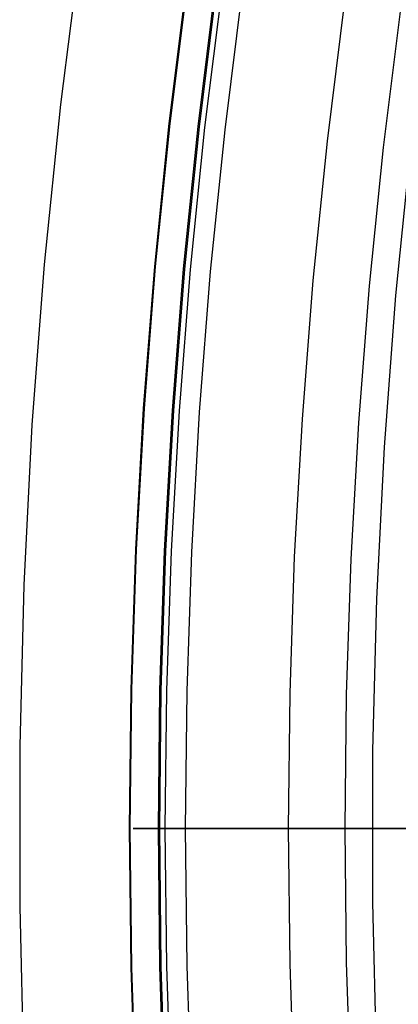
# Model space of a CAD drawing. Header units: millimetres. Extents: x -14 to 488, y -50 to 50.
# Tile 230 of 256: x 419.38 to 421.44, y -0.95 to 4.39. Entities that reach past the tile are written whole.
import ezdxf

# ---------------------------------------------------------------- set-up
doc = ezdxf.new("R2010")
doc.units = ezdxf.units.MM
doc.header["$MEASUREMENT"] = 0
doc.layers.add('Default', color=7, linetype='Continuous')

msp = doc.modelspace()

# ---------------------------------------------------------------- linework, layer by layer
at = {"layer": 'Default'}
for points in [[(421.426, 11.7135), (421.1347, 10.872), (420.8652, 10.0232), (420.6177, 9.1676), (420.3924, 8.306), (420.1893, 7.4389), (420.0086, 6.5668), (419.8505, 5.6903), (419.7149, 4.8101), (419.6022, 3.9267), (419.514, 3.0592), (419.4478, 2.1897), (419.4035, 1.3188), (419.3812, 0.4471), (419.3809, -0.4249), (419.4026, -1.2966)], [(421.426, 11.7135), (421.1347, 10.872), (420.8652, 10.0232), (420.6177, 9.1676), (420.3924, 8.306), (420.1893, 7.4389), (420.0086, 6.5668), (419.8505, 5.6903), (419.7149, 4.8101), (419.6022, 3.9267), (419.514, 3.0592), (419.4478, 2.1897), (419.4035, 1.3188), (419.3812, 0.4471), (419.3809, -0.4249), (419.4026, -1.2966)], [(419.9772, 0), (419.9855, 0.753), (420.0109, 1.5124), (420.0537, 2.2777), (420.1144, 3.0484), (420.1933, 3.8238), (420.2909, 4.6035), (420.4076, 5.3869), (420.5435, 6.1732), (420.6992, 6.9618), (420.8747, 7.7522), (421.0705, 8.5434), (421.2867, 9.3349), (421.5235, 10.1258), (421.7811, 10.9155), (422.0596, 11.7031)], [(419.9813, 0), (419.9897, 0.7529), (420.015, 1.5122), (420.0579, 2.2774), (420.1185, 3.048), (420.1975, 3.8234), (420.2951, 4.603), (420.4117, 5.3862), (420.5476, 6.1724), (420.7032, 6.961), (420.8788, 7.7512), (421.0745, 8.5424), (421.2907, 9.3337), (421.5275, 10.1246), (421.7851, 10.9142), (422.0635, 11.7016)], [(420.1343, 0), (420.1426, 0.7495), (420.1678, 1.5054), (420.2105, 2.2672), (420.2709, 3.0342), (420.3494, 3.8061), (420.4466, 4.5822), (420.5627, 5.3619), (420.698, 6.1446), (420.8529, 6.9296), (421.0277, 7.7163), (421.2226, 8.5038), (421.4378, 9.2917), (421.6735, 10.0789), (421.9299, 10.8649), (422.2071, 11.6489)], [(420.1414, 0), (420.1497, 0.7494), (420.175, 1.5051), (420.2176, 2.2667), (420.278, 3.0336), (420.3565, 3.8053), (420.4537, 4.5813), (420.5697, 5.3608), (420.705, 6.1433), (420.8599, 6.9281), (421.0346, 7.7146), (421.2295, 8.5021), (421.4446, 9.2897), (421.6803, 10.0768), (421.9366, 10.8627), (422.2138, 11.6464)], [(420.1716, 0), (420.1799, 0.7487), (420.2051, 1.5037), (420.2477, 2.2646), (420.308, 3.0309), (420.3865, 3.8019), (420.4836, 4.5772), (420.5995, 5.356), (420.7347, 6.1378), (420.8894, 6.922), (421.064, 7.7077), (421.2587, 8.4945), (421.4736, 9.2814), (421.7091, 10.0678), (421.9652, 10.8529), (422.2421, 11.636)], [(420.2813, 0), (420.2896, 0.7463), (420.3147, 1.4988), (420.3572, 2.2573), (420.4173, 3.021), (420.4956, 3.7895), (420.5923, 4.5623), (420.7079, 5.3386), (420.8426, 6.1178), (420.9968, 6.8994), (421.1708, 7.6827), (421.3649, 8.4668), (421.5791, 9.2512), (421.8138, 10.0351), (422.0691, 10.8176), (422.3451, 11.5982)], [(420.8408, 0), (420.8489, 0.7338), (420.8736, 1.4739), (420.9154, 2.2197), (420.9745, 2.9708), (421.0514, 3.7265), (421.1466, 4.4864), (421.2602, 5.2497), (421.3927, 6.016), (421.5444, 6.7846), (421.7155, 7.5548), (421.9063, 8.3259), (422.117, 9.0973), (422.3478, 9.8681), (422.5988, 10.6376), (422.8702, 11.4052)], [(421.1474, 0), (421.1554, 0.727), (421.1799, 1.4602), (421.2213, 2.1991), (421.2799, 2.9432), (421.3561, 3.6919), (421.4503, 4.4447), (421.5629, 5.2011), (421.6942, 5.9603), (421.8445, 6.7217), (422.014, 7.4848), (422.203, 8.2487), (422.4118, 9.0129), (422.6404, 9.7766), (422.8891, 10.539), (423.158, 11.2994)], [(423.2274, 11.0638), (422.9522, 10.269), (422.6977, 9.4672), (422.4639, 8.6592), (422.2511, 7.8453), (422.0592, 7.0263), (421.8886, 6.2026), (421.7392, 5.3747), (421.6112, 4.5433), (421.5047, 3.7089), (421.4214, 2.8895), (421.3588, 2.0682), (421.317, 1.2457), (421.296, 0.4223), (421.2957, -0.4013), (421.3162, -1.2247)], [(423.2274, 11.0638), (422.9522, 10.269), (422.6977, 9.4672), (422.4639, 8.6592), (422.2511, 7.8453), (422.0592, 7.0263), (421.8886, 6.2026), (421.7392, 5.3747), (421.6112, 4.5433), (421.5047, 3.7089), (421.4214, 2.8895), (421.3588, 2.0682), (421.317, 1.2457), (421.296, 0.4223), (421.2957, -0.4013), (421.3162, -1.2247)], [(422.6796, -13.2689), (422.3591, -12.4878), (422.0596, -11.7031), (421.7811, -10.9155), (421.5235, -10.1258), (421.2867, -9.3349), (421.0705, -8.5434), (420.8747, -7.7522), (420.6992, -6.9618), (420.5435, -6.1732), (420.4076, -5.3869), (420.2909, -4.6035), (420.1933, -3.8238), (420.1144, -3.0484), (420.0537, -2.2777), (420.0109, -1.5124), (419.9855, -0.753), (419.9772, 0)], [(422.6835, -13.2672), (422.363, -12.4863), (422.0635, -11.7016), (421.7851, -10.9142), (421.5275, -10.1246), (421.2907, -9.3337), (421.0745, -8.5424), (420.8788, -7.7512), (420.7032, -6.961), (420.5476, -6.1724), (420.4117, -5.3862), (420.2951, -4.603), (420.1975, -3.8234), (420.1185, -3.048), (420.0579, -2.2774), (420.015, -1.5122), (419.9897, -0.7529), (419.9813, 0)], [(422.8242, -13.2074), (422.5052, -12.43), (422.2071, -11.6489), (421.9299, -10.8649), (421.6735, -10.0789), (421.4378, -9.2917), (421.2226, -8.5038), (421.0277, -7.7163), (420.8529, -6.9296), (420.698, -6.1446), (420.5627, -5.3619), (420.4466, -4.5822), (420.3494, -3.8061), (420.2709, -3.0342), (420.2105, -2.2672), (420.1678, -1.5054), (420.1426, -0.7495), (420.1343, 0)], [(422.8308, -13.2046), (422.5118, -12.4274), (422.2138, -11.6464), (421.9366, -10.8627), (421.6803, -10.0768), (421.4446, -9.2897), (421.2295, -8.5021), (421.0346, -7.7146), (420.8599, -6.9281), (420.705, -6.1433), (420.5697, -5.3608), (420.4537, -4.5813), (420.3565, -3.8053), (420.278, -3.0336), (420.2176, -2.2667), (420.175, -1.5051), (420.1497, -0.7494), (420.1414, 0)], [(422.8586, -13.1928), (422.5399, -12.4162), (422.2421, -11.636), (421.9652, -10.8529), (421.7091, -10.0678), (421.4736, -9.2814), (421.2587, -8.4945), (421.064, -7.7077), (420.8894, -6.922), (420.7347, -6.1378), (420.5995, -5.356), (420.4836, -4.5772), (420.3865, -3.8019), (420.308, -3.0309), (420.2477, -2.2646), (420.2051, -1.5037), (420.1799, -0.7487), (420.1716, 0)], [(422.9596, -13.1499), (422.6419, -12.3758), (422.3451, -11.5982), (422.0691, -10.8176), (421.8138, -10.0351), (421.5791, -9.2512), (421.3649, -8.4668), (421.1708, -7.6827), (420.9968, -6.8994), (420.8426, -6.1178), (420.7079, -5.3386), (420.5923, -4.5623), (420.4956, -3.7895), (420.4173, -3.021), (420.3572, -2.2573), (420.3147, -1.4988), (420.2896, -0.7463), (420.2813, 0)], [(423.8073, -13.6879), (423.4744, -12.9311), (423.1621, -12.1699), (422.8702, -11.4052), (422.5988, -10.6376), (422.3478, -9.8681), (422.117, -9.0973), (421.9063, -8.3259), (421.7155, -7.5548), (421.5444, -6.7846), (421.3927, -6.016), (421.2602, -5.2497), (421.1466, -4.4864), (421.0514, -3.7265), (420.9745, -2.9708), (420.9154, -2.2197), (420.8736, -1.4739), (420.8489, -0.7338), (420.8408, 0)], [(424.0864, -13.5609), (423.7566, -12.8112), (423.4472, -12.0571), (423.158, -11.2994), (422.8891, -10.539), (422.6404, -9.7766), (422.4118, -9.0129), (422.203, -8.2487), (422.014, -7.4848), (421.8445, -6.7217), (421.6942, -5.9603), (421.5629, -5.2011), (421.4503, -4.4447), (421.3561, -3.6919), (421.2799, -2.9432), (421.2213, -2.1991), (421.1799, -1.4602), (421.1554, -0.727), (421.1474, 0)]]:
    msp.add_lwpolyline(points, dxfattribs=at)
at = {"layer": 'Default', "extrusion": (0.113737, 0.993511, 0)}
for points in [[(-420.2626, 20.26), (-420.2622, 20.2144), (-420.2607, 20.1685), (-420.2583, 20.1222), (-420.2549, 20.0756), (-420.2504, 20.0287), (-420.2449, 19.9816), (-420.2383, 19.9342), (-420.2307, 19.8866), (-420.2219, 19.8389), (-420.212, 19.7911), (-420.2009, 19.7433), (-420.1887, 19.6954), (-420.1753, 19.6476), (-420.1608, 19.5998), (-420.1451, 19.5522), (-420.1282, 19.5048), (-420.1101, 19.4575), (-420.0908, 19.4106), (-420.0703, 19.3639), (-420.0487, 19.3176), (-420.0259, 19.2718), (-420.0019, 19.2264), (-419.9768, 19.1816), (-419.9505, 19.1373), (-419.9231, 19.0936), (-419.8946, 19.0506), (-419.865, 19.0083), (-419.8344, 18.9668), (-419.8027, 18.9261), (-419.77, 18.8862), (-419.7364, 18.8473), (-419.7018, 18.8092), (-419.6663, 18.7722), (-419.6299, 18.7361), (-419.5927, 18.7011), (-419.5547, 18.6671), (-419.5159, 18.6343), (-419.4765, 18.6026), (-419.4363, 18.5721), (-419.3956, 18.5427), (-419.3542, 18.5146), (-419.3124, 18.4876), (-419.27, 18.462), (-419.2272, 18.4375), (-419.184, 18.4143), (-419.1405, 18.3924), (-419.0967, 18.3717), (-419.0526, 18.3524), (-419.0083, 18.3342), (-418.9638, 18.3174), (-418.9193, 18.3018), (-418.8746, 18.2875), (-418.8299, 18.2744), (-418.7853, 18.2626), (-418.7407, 18.252), (-418.6961, 18.2426), (-418.6518, 18.2343), (-418.6075, 18.2273), (-418.5635, 18.2214), (-418.5198, 18.2166), (-418.4763, 18.2129), (-418.4331, 18.2103), (-418.3902, 18.2088), (-418.3477, 18.2083), (-418.3052, 18.2088), (-418.2623, 18.2103), (-418.2191, 18.2129), (-418.1756, 18.2166), (-418.1319, 18.2214), (-418.0879, 18.2273), (-418.0436, 18.2343), (-417.9993, 18.2426), (-417.9547, 18.252), (-417.9101, 18.2626), (-417.8655, 18.2744), (-417.8208, 18.2875), (-417.7761, 18.3018), (-417.7316, 18.3174), (-417.6871, 18.3342), (-417.6428, 18.3524), (-417.5987, 18.3717), (-417.5549, 18.3924), (-417.5114, 18.4143), (-417.4682, 18.4375), (-417.4254, 18.462), (-417.383, 18.4876), (-417.3412, 18.5146), (-417.2998, 18.5427), (-417.2591, 18.5721), (-417.2189, 18.6026), (-417.1795, 18.6343), (-417.1407, 18.6671), (-417.1027, 18.7011), (-417.0655, 18.7361), (-417.0291, 18.7722), (-416.9936, 18.8092), (-416.959, 18.8473), (-416.9254, 18.8862), (-416.8927, 18.9261), (-416.861, 18.9668), (-416.8304, 19.0083), (-416.8008, 19.0506), (-416.7723, 19.0936), (-416.7449, 19.1373), (-416.7186, 19.1816), (-416.6935, 19.2264), (-416.6695, 19.2718), (-416.6467, 19.3176), (-416.6251, 19.3639), (-416.6046, 19.4106), (-416.5853, 19.4575), (-416.5672, 19.5048), (-416.5503, 19.5522), (-416.5346, 19.5998), (-416.5201, 19.6476), (-416.5067, 19.6954), (-416.4945, 19.7433), (-416.4834, 19.7911), (-416.4735, 19.8389), (-416.4647, 19.8866), (-416.4571, 19.9342), (-416.4505, 19.9816), (-416.445, 20.0287), (-416.4405, 20.0756), (-416.4371, 20.1222), (-416.4347, 20.1685), (-416.4332, 20.2144), (-416.4328, 20.26)], [(-416.4328, 20.26), (-416.4332, 20.3055), (-416.4347, 20.3514), (-416.4371, 20.3977), (-416.4405, 20.4443), (-416.445, 20.4912), (-416.4505, 20.5384), (-416.4571, 20.5857), (-416.4647, 20.6333), (-416.4735, 20.681), (-416.4834, 20.7288), (-416.4945, 20.7766), (-416.5067, 20.8245), (-416.5201, 20.8723), (-416.5346, 20.9201), (-416.5503, 20.9677), (-416.5672, 21.0152), (-416.5853, 21.0624), (-416.6046, 21.1094), (-416.6251, 21.156), (-416.6467, 21.2023), (-416.6695, 21.2481), (-416.6935, 21.2935), (-416.7186, 21.3384), (-416.7449, 21.3826), (-416.7723, 21.4263), (-416.8008, 21.4693), (-416.8304, 21.5116), (-416.861, 21.5531), (-416.8927, 21.5938), (-416.9254, 21.6337), (-416.959, 21.6727), (-416.9936, 21.7107), (-417.0291, 21.7478), (-417.0655, 21.7838), (-417.1027, 21.8188), (-417.1407, 21.8528), (-417.1795, 21.8856), (-417.2189, 21.9173), (-417.2591, 21.9478), (-417.2998, 21.9772), (-417.3412, 22.0053), (-417.383, 22.0323), (-417.4254, 22.058), (-417.4682, 22.0824), (-417.5114, 22.1056), (-417.5549, 22.1275), (-417.5987, 22.1482), (-417.6428, 22.1676), (-417.6871, 22.1857), (-417.7316, 22.2025), (-417.7761, 22.2181), (-417.8208, 22.2324), (-417.8655, 22.2455), (-417.9101, 22.2573), (-417.9547, 22.268), (-417.9993, 22.2774), (-418.0436, 22.2856), (-418.0879, 22.2926), (-418.1319, 22.2985), (-418.1756, 22.3033), (-418.2191, 22.307), (-418.2623, 22.3096), (-418.3052, 22.3111), (-418.3477, 22.3116), (-418.3902, 22.3111), (-418.4331, 22.3096), (-418.4763, 22.307), (-418.5198, 22.3033), (-418.5635, 22.2985), (-418.6075, 22.2926), (-418.6518, 22.2856), (-418.6961, 22.2774), (-418.7407, 22.268), (-418.7853, 22.2573), (-418.8299, 22.2455), (-418.8746, 22.2324), (-418.9193, 22.2181), (-418.9638, 22.2025), (-419.0083, 22.1857), (-419.0526, 22.1676), (-419.0967, 22.1482), (-419.1405, 22.1275), (-419.184, 22.1056), (-419.2272, 22.0824), (-419.27, 22.058), (-419.3124, 22.0323), (-419.3542, 22.0053), (-419.3956, 21.9772), (-419.4363, 21.9478), (-419.4765, 21.9173), (-419.5159, 21.8856), (-419.5547, 21.8528), (-419.5927, 21.8188), (-419.6299, 21.7838), (-419.6663, 21.7478), (-419.7018, 21.7107), (-419.7364, 21.6727), (-419.77, 21.6337), (-419.8027, 21.5938), (-419.8344, 21.5531), (-419.865, 21.5116), (-419.8946, 21.4693), (-419.9231, 21.4263), (-419.9505, 21.3826), (-419.9768, 21.3384), (-420.0019, 21.2935), (-420.0259, 21.2481), (-420.0487, 21.2023), (-420.0703, 21.156), (-420.0908, 21.1094), (-420.1101, 21.0624), (-420.1282, 21.0152), (-420.1451, 20.9677), (-420.1608, 20.9201), (-420.1753, 20.8723), (-420.1887, 20.8245), (-420.2009, 20.7766), (-420.212, 20.7288), (-420.2219, 20.681), (-420.2307, 20.6333), (-420.2383, 20.5857), (-420.2449, 20.5384), (-420.2504, 20.4912), (-420.2549, 20.4443), (-420.2583, 20.3977), (-420.2607, 20.3514), (-420.2622, 20.3055), (-420.2626, 20.26)]]:
    msp.add_lwpolyline(points, dxfattribs=at)
at = {"layer": 'Default'}
for points in [[(421.5528, 0, 21.9015), (420.8906, 0, 23.6853), (420.7707, 0, 24.0401), (420.6572, 0, 24.4061), (420.5509, 0, 24.7891), (420.4524, 0, 25.1947), (420.3623, 0, 25.6289), (420.2813, 0, 26.0972), (420.21, 0, 26.6065), (420.1483, 0, 27.1678), (420.0962, 0, 27.7933), (420.0537, 0, 28.495), (419.9969, 0, 30.1757), (420.1414, 0, 54.3064), (421.4467, 0, 162.9631)], [(421.4904, 0, 3.7955), (421.3316, 0, 4.0202), (421.1861, 0, 4.2414), (421.1182, 0, 4.3508), (421.0533, 0, 4.4595), (420.9913, 0, 4.5676), (420.9323, 0, 4.6751), (420.8762, 0, 4.7821), (420.8227, 0, 4.8886), (420.7719, 0, 4.9948), (420.7237, 0, 5.1006), (420.678, 0, 5.2062), (420.6347, 0, 5.3116), (420.5937, 0, 5.4169), (420.5549, 0, 5.5221), (420.5183, 0, 5.6273), (420.4838, 0, 5.7325), (420.4206, 0, 5.9435), (420.3648, 0, 6.1555), (420.3155, 0, 6.3689), (420.2723, 0, 6.5845), (420.2343, 0, 6.8025), (420.2009, 0, 7.0236), (420.1716, 0, 7.2482), (420.1229, 0, 7.7088), (420.0873, 0, 8.1815), (420.0644, 0, 8.6622), (420.0541, 0, 9.1467), (420.0561, 0, 9.6309), (420.0703, 0, 10.1106), (420.0964, 0, 10.5819), (420.1343, 0, 11.0404), (420.1836, 0, 11.4828), (420.2443, 0, 11.9083), (420.3163, 0, 12.3172), (420.3565, 0, 12.5153), (420.3994, 0, 12.7093), (420.4451, 0, 12.899), (420.4936, 0, 13.0846), (420.5447, 0, 13.2661), (420.5986, 0, 13.4434), (420.6551, 0, 13.6165), (420.7143, 0, 13.7854), (420.7762, 0, 13.9502), (420.8408, 0, 14.1109), (420.9078, 0, 14.2675), (420.9771, 0, 14.4207), (421.5545, 0, 15.6036)]]:
    msp.add_polyline3d(points, dxfattribs=at)

doc.saveas('drawing.dxf')
